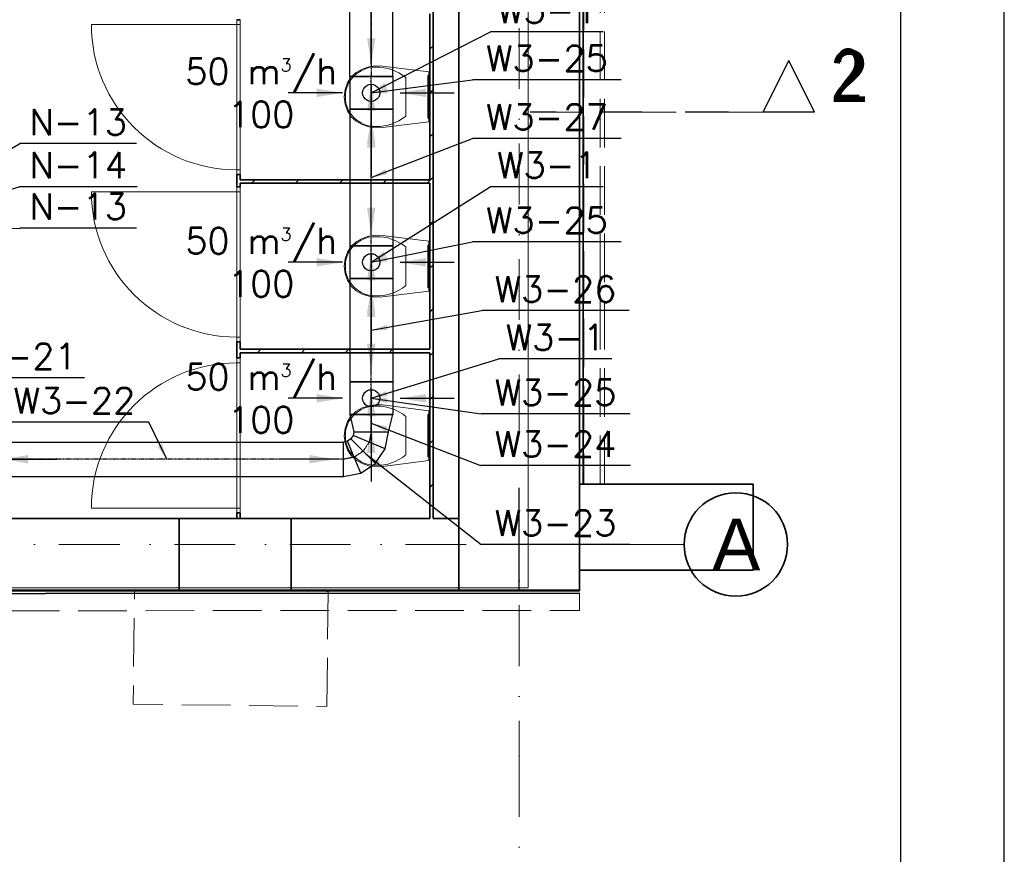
# Model space of a CAD drawing. Header units: millimetres. Extents: x -8078 to 241103, y -4319 to 602442.
# Tile 95 of 148: x 107160 to 112876, y 245282 to 250130. Entities that reach past the tile are written whole.
import ezdxf

# ---------------------------------------------------------------- set-up
doc = ezdxf.new("R2010")
doc.units = ezdxf.units.MM
doc.header["$MEASUREMENT"] = 0
for name, pattern in [('DASHDOT', [1, 0.5, -0.25, 0, -0.25]), ('Dashed2cust', [50, 25, -25]), ('Krawędzie ukryte', [3.912222, 2.822222, -1.09]), ('Kropki i Kreski', [6.702778, 3.527778, -1.763889, 0, -1.411111]), ('Przerywana', [5.644444, 2.822222, -2.822222])]:
    doc.linetypes.add(name, pattern=pattern)
for name, color, linetype in [('#nawietrzaki', 5, 'Continuous'), ('#podkład', 252, 'Continuous'), ('- A - ocieplenie', 7, 'Continuous'), ('_TABELA', 7, 'Continuous'), ('Drzwi Archicad', 7, 'Continuous'), ('FLUID-N-150-NUM', 7, 'Continuous'), ('FLUID-W3', 7, 'Continuous'), ('FLUID-W3-150-ARRDU', 7, 'Continuous'), ('FLUID-W3-150-ARRGR', 7, 'Continuous'), ('FLUID-W3-150-NUM', 7, 'Continuous'), ('FLUID-W3-SYM', 7, 'Continuous'), ('Konstrukcja - Siatka mod', 7, 'Continuous'), ('Konstrukcja - Stropy', 7, 'Continuous'), ('Konstrukcja - Ściany działowe', 7, 'Continuous'), ('Konstrukcja - Ściany zewnętrzne', 7, 'Continuous'), ('Wnętrze - Wyposażenie', 7, 'Continuous'), ('z JAN', 7, 'Continuous'), ('Znaczniki - Przekroje', 7, 'Continuous')]:
    doc.layers.add(name, color=color, linetype=linetype)
doc.styles.add('FDBES', font='simplex.shx')
doc.styles.add('STYL_AUTOMATYCZNY_1', font='arial.ttf')
doc.styles.add('STYL_AUTOMATYCZNY_6', font='txt')
doc.dimstyles.new('FDBES', dxfattribs={"dimscale": 50, "dimtxt": 4, "dimasz": 2.5, "dimexe": 0.8, "dimexo": 2, "dimgap": 1, "dimtad": 1, "dimdsep": 46, "dimtxsty": 'FDBES', "dimcen": 2.5, "dimclrd": 4, "dimclre": 5, "dimadec": 0, "dimazin": 0, "dimtfac": 1, "dimtmove": 0, "dimatfit": 3, "dimfxl": 1, "dimarcsym": 0})
pattern_1 = [(45, (-208051.03, 747718.21), (-127.27922, 127.27922), [])]

# ---------------------------------------------------------------- blocks, each defined once
blk = doc.blocks.new('SDFGHB')
at = {"layer": 'Konstrukcja - Ściany działowe', "linetype": 'Continuous', "lineweight": 13}
h = blk.add_hatch(dxfattribs=at)
h.set_pattern_fill('Bloczki_ceramiczne_0001', color=252, style=0, pattern_type=2)
h.set_pattern_definition(pattern_1)
h.paths.add_polyline_path([(49167.6, 458910.5), (49167.6, 463810.5), (49147.6, 463810.5), (49147.6, 458910.5)])
h = blk.add_hatch(dxfattribs=at)
h.set_pattern_fill('Bloczki_ceramiczne_0001', color=252, style=0, pattern_type=2)
h.set_pattern_definition(pattern_1)
h.paths.add_polyline_path([(48027.6, 460908.6), (48027.6, 460837.1), (48047.6, 460837.1), (48047.6, 460908.6)])
h = blk.add_hatch(dxfattribs=at)
h.set_pattern_fill('Bloczki_ceramiczne_0001', color=252, style=0, pattern_type=2)
h.set_pattern_definition(pattern_1)
h.paths.add_polyline_path([(48047.6, 460858.5), (49147.6, 460858.5), (49147.6, 460878.5), (48047.6, 460878.5)])
h = blk.add_hatch(dxfattribs=at)
h.set_pattern_fill('Bloczki_ceramiczne_0001', color=252, style=0, pattern_type=2)
h.set_pattern_definition(pattern_1)
h.paths.add_polyline_path([(48047.6, 459874.5), (49147.6, 459874.5), (49147.6, 459894.5), (48047.6, 459894.5)])
at = {"layer": '- A - ocieplenie', "color": 252, "linetype": 'Continuous', "lineweight": 35, "ltscale": 100, "flags": 128}
for points in [[(50017.6, 471809.9), (50017.6, 459110.5)], [(50037.6, 459110.5), (50037.6, 471809.9)], [(50017.6, 459110.5), (50037.6, 459110.5)], [(50017.6, 458497.4), (37597.6, 458490.5)], [(37617.6, 458470.5), (50017.6, 458477.4)]]:
    blk.add_lwpolyline(points, dxfattribs=at)
at = {"layer": '- A - ocieplenie', "color": 252, "linetype": 'Krawędzie ukryte', "lineweight": 20, "ltscale": 100, "flags": 128}
for points in [[(50017.6, 471809.9), (50017.6, 459110.5)], [(50041.7, 471809.9), (50041.7, 459110.5)], [(50137.6, 459110.5), (50137.6, 471809.9)], [(50161.7, 459110.5), (50161.7, 471809.9)], [(50017.6, 459110.5), (50137.6, 459110.5)], [(50041.7, 459110.5), (50161.7, 459110.5)], [(50017.6, 458497.4), (37717.6, 458490.5)], [(50017.6, 458477.4), (50017.6, 458377.4)], [(37717.6, 458370.5), (50017.6, 458377.4)]]:
    blk.add_lwpolyline(points, dxfattribs=at)
at = {"color": 252, "linetype": 'Continuous', "lineweight": 35, "ltscale": 100, "flags": 128}
for points in [[(48343.9, 458910.5), (47693.9, 458910.5)], [(47693.9, 458490.5), (48343.9, 458490.5)]]:
    blk.add_lwpolyline(points, dxfattribs=at)
at = {"layer": 'Drzwi Archicad', "color": 252, "linetype": 'Continuous', "lineweight": 13, "ltscale": 100}
for p, q in [((48047.6, 461808.6), (48027.6, 461808.6)), ((48027.6, 461808.6), (48027.6, 461780.6)), ((48047.6, 461768.6), (48047.6, 461808.6)), ((48027.6, 461780.6), (47183.6, 461780.6)), ((48027.6, 461780.6), (48047.6, 461780.6)), ((48027.6, 460936.6), (48027.6, 461780.6)), ((48027.6, 461780.6), (48047.6, 461780.6)), ((48047.6, 461780.6), (48047.6, 461768.6)), ((48047.6, 461780.6), (48047.6, 460936.6)), ((48047.6, 460948.6), (48047.6, 460936.6)), ((48047.6, 460908.6), (48047.6, 460948.6)), ((48047.6, 460936.6), (48027.6, 460936.6)), ((48027.6, 460936.6), (48027.6, 460908.6)), ((48047.6, 460936.6), (48027.6, 460936.6)), ((48027.6, 460908.6), (48047.6, 460908.6)), ((48047.6, 460837.1), (48027.6, 460837.1)), ((48027.6, 460837.1), (48027.6, 460809.1)), ((48047.6, 460797.1), (48047.6, 460837.1)), ((48027.6, 460809.1), (47183.6, 460809.1)), ((48027.6, 460809.1), (48047.6, 460809.1)), ((48027.6, 459965.1), (48027.6, 460809.1)), ((48027.6, 460809.1), (48047.6, 460809.1)), ((48047.6, 460809.1), (48047.6, 460797.1)), ((48047.6, 460809.1), (48047.6, 459965.1)), ((48047.6, 459977.1), (48047.6, 459965.1)), ((48047.6, 459937.1), (48047.6, 459977.1)), ((48047.6, 459965.1), (48027.6, 459965.1)), ((48027.6, 459965.1), (48027.6, 459937.1)), ((48047.6, 459965.1), (48027.6, 459965.1)), ((48027.6, 459937.1), (48047.6, 459937.1)), ((48027.6, 459815.7), (48027.6, 459843.7)), ((48027.6, 459843.7), (48047.6, 459843.7)), ((48047.6, 459815.7), (48027.6, 459815.7)), ((48027.6, 459815.7), (48027.6, 458971.7)), ((48047.6, 459815.7), (48027.6, 459815.7)), ((48047.6, 459843.7), (48047.6, 459803.7)), ((48047.6, 459803.7), (48047.6, 459815.7)), ((48047.6, 458971.7), (48047.6, 459815.7)), ((48027.6, 458971.7), (47183.6, 458971.7)), ((48027.6, 458943.7), (48027.6, 458971.7)), ((48027.6, 458971.7), (48047.6, 458971.7)), ((48027.6, 458971.7), (48047.6, 458971.7)), ((48047.6, 458971.7), (48047.6, 458983.7)), ((48047.6, 458983.7), (48047.6, 458943.7)), ((48047.6, 458943.7), (48027.6, 458943.7))]:
    blk.add_line(p, q, dxfattribs=at)
at = {"layer": 'Drzwi Archicad', "color": 252, "linetype": 'Continuous', "lineweight": 35, "ltscale": 100}
for p, q in [((48027.6, 461808.6), (48047.6, 461808.6)), ((48027.6, 461808.6), (48047.6, 461808.6)), ((48027.6, 460908.6), (48047.6, 460908.6)), ((48027.6, 460908.6), (48047.6, 460908.6)), ((48027.6, 460837.1), (48047.6, 460837.1)), ((48027.6, 460837.1), (48047.6, 460837.1)), ((48027.6, 459937.1), (48047.6, 459937.1)), ((48027.6, 459937.1), (48047.6, 459937.1)), ((48027.6, 459843.7), (48047.6, 459843.7)), ((48027.6, 459843.7), (48047.6, 459843.7)), ((48027.6, 458943.7), (48047.6, 458943.7)), ((48027.6, 458943.7), (48047.6, 458943.7))]:
    blk.add_line(p, q, dxfattribs=at)
at = {"layer": 'Drzwi Archicad', "color": 252, "linetype": 'Continuous', "lineweight": 13, "ltscale": 100}
for centre, start, end in [((48027.6, 461780.6), 180, 270), ((48027.6, 460809.1), 180, 270), ((48027.6, 458971.7), 90, 180)]:
    blk.add_arc(centre, 844, start, end, dxfattribs=at)
at = {"layer": 'Konstrukcja - Siatka mod', "color": 252, "linetype": 'Kropki i Kreski', "lineweight": 13, "ltscale": 100}
for p, q in [((49667.6, 474496.4), (49667.6, 457531.6)), ((20180, 458760.5), (49624.6, 458760.5)), ((49624.6, 458760.5), (50624.6, 458760.5)), ((49667.6, 457531.6), (49667.6, 456531.6))]:
    blk.add_line(p, q, dxfattribs=at)
at = {"layer": 'Konstrukcja - Siatka mod', "color": 252, "linetype": 'Continuous', "lineweight": 35, "ltscale": 100}
blk.add_circle((50924.6, 458760.5), 300, dxfattribs=at)
at = {"layer": 'Konstrukcja - Siatka mod', "color": 252, "linetype": 'Kropki i Kreski', "lineweight": 13, "ltscale": 100}
for p in [(49624.6, 458760.5), (49624.6, 458760.5), (49667.6, 457531.6), (49667.6, 457531.6)]:
    blk.add_point(p, dxfattribs=at)
at = {"layer": 'Konstrukcja - Stropy', "color": 252, "linetype": 'Continuous', "lineweight": 13, "ltscale": 100, "flags": 128}
blk.add_lwpolyline([(22777.6, 458509.7), (34592.6, 458509.7), (34592.6, 463961.5), (37297.6, 463961.5), (37297.6, 458509.7), (49718.3, 458509.7), (49718.3, 471788.6), (40377.6, 471788.6), (40377.6, 466428.5), (30297.6, 466428.5), (30297.6, 467849.4), (22777.6, 467849.4)], close=True, dxfattribs=at)
at = {"layer": 'Konstrukcja - Ściany działowe', "color": 252, "linetype": 'Continuous', "lineweight": 35, "ltscale": 100}
for p, q in [((48027.6, 461808.6), (48047.6, 461808.6)), ((48027.6, 460908.6), (48047.6, 460908.6)), ((48027.6, 460837.1), (48047.6, 460837.1)), ((48027.6, 459937.1), (48047.6, 459937.1)), ((48027.6, 459843.7), (48047.6, 459843.7)), ((48027.6, 458943.7), (48047.6, 458943.7))]:
    blk.add_line(p, q, dxfattribs=at)
at = {"layer": 'Konstrukcja - Ściany działowe', "color": 252, "linetype": 'Continuous', "lineweight": 35, "ltscale": 100, "flags": 128}
for points in [[(49167.6, 458910.5), (49167.6, 463810.5)], [(49147.6, 461842.5), (49147.6, 460878.5)], [(48027.6, 460908.6), (48027.6, 460837.1)], [(48047.6, 460878.5), (48047.6, 460908.6)], [(49147.6, 460878.5), (48047.6, 460878.5)], [(48047.6, 460837.1), (48047.6, 460858.5)], [(48047.6, 460858.5), (49147.6, 460858.5)], [(49147.6, 460858.5), (49147.6, 459894.5)], [(48027.6, 459937.1), (48027.6, 459843.7)], [(48047.6, 459894.5), (48047.6, 459937.1)], [(49147.6, 459894.5), (48047.6, 459894.5)], [(48047.6, 459843.7), (48047.6, 459874.5)], [(48047.6, 459874.5), (49147.6, 459874.5)], [(49147.6, 459874.5), (49147.6, 458910.5)], [(48027.6, 458943.7), (48027.6, 458910.5)], [(48047.6, 458910.5), (48047.6, 458943.7)]]:
    blk.add_lwpolyline(points, dxfattribs=at)
at = {"layer": 'Konstrukcja - Ściany zewnętrzne', "color": 252, "linetype": 'Continuous', "lineweight": 35, "ltscale": 100}
for p, q in [((47693.9, 458910.5), (47693.9, 458860.5)), ((48343.9, 458910.5), (48343.9, 458860.5)), ((49317.6, 458490.5), (49317.6, 458910.5)), ((49317.6, 458490.5), (49317.6, 458910.5)), ((47693.9, 458860.5), (47693.9, 458490.5)), ((48343.9, 458860.5), (48343.9, 458490.5))]:
    blk.add_line(p, q, dxfattribs=at)
at = {"layer": 'Konstrukcja - Ściany zewnętrzne', "color": 252, "linetype": 'Continuous', "lineweight": 35, "ltscale": 100, "flags": 128}
for points in [[(50017.6, 458490.5), (50017.6, 471810.5)], [(49317.6, 466140.5), (49317.6, 458910.5)], [(51024.2, 459110.5), (50017.6, 459110.5)], [(50017.6, 459110.5), (50017.6, 458610.5)], [(51024.2, 458610.5), (51024.2, 459110.5)], [(47693.9, 458910.5), (43897.6, 458910.5)], [(49147.6, 458910.5), (48343.9, 458910.5)], [(49317.6, 458910.5), (49167.6, 458910.5)], [(50017.6, 458610.5), (51024.2, 458610.5)], [(37597.6, 458490.5), (47693.9, 458490.5)], [(48343.9, 458490.5), (49317.6, 458490.5)], [(50017.6, 458490.5), (49317.6, 458490.5)]]:
    blk.add_lwpolyline(points, dxfattribs=at)
at = {"layer": 'Wnętrze - Wyposażenie', "color": 252, "linetype": 'Continuous', "lineweight": 13, "ltscale": 100}
for p, q in [((49009.1, 461472.5), (49009.1, 461360.5)), ((49009.1, 461360.5), (49009.1, 461248.4)), ((49009.1, 460488.5), (49009.1, 460376.4)), ((49009.1, 460376.4), (49009.1, 460264.4)), ((49009.1, 459504.5), (49009.1, 459392.4)), ((49009.1, 459392.4), (49009.1, 459280.4))]:
    blk.add_line(p, q, dxfattribs=at)
at = {"layer": 'Wnętrze - Wyposażenie', "color": 252, "linetype": 'Continuous', "lineweight": 13, "ltscale": 100, "flags": 128}
for points in [[(48794.4, 461186.2), (48756.3, 461198.9), (48720.4, 461218.5), (48691.9, 461244.8), (48670.1, 461278.8), (48656.3, 461318.2), (48651.6, 461360.4), (48656.3, 461402.7), (48670.1, 461442.1), (48691.9, 461476.1), (48720.4, 461502.4), (48756.3, 461522), (48794.4, 461534.7), (48833.7, 461540.4), (48873.3, 461538.8), (49141.6, 461505.5), (49141.6, 461215.5), (48873.3, 461182.1), (48833.7, 461180.5)], [(49141.6, 461483.5), (49141.6, 461237.5), (49136.6, 461237.5), (49136.6, 461483.5)], [(48794.4, 460202.2), (48756.3, 460214.9), (48720.4, 460234.5), (48691.9, 460260.8), (48670.1, 460294.8), (48656.3, 460334.2), (48651.6, 460376.4), (48656.3, 460418.7), (48670.1, 460458.1), (48691.9, 460492), (48720.4, 460518.4), (48756.3, 460537.9), (48794.4, 460550.7), (48833.7, 460556.3), (48873.3, 460554.7), (49141.6, 460521.4), (49141.6, 460231.4), (48873.3, 460198.1), (48833.7, 460196.5)], [(49141.6, 460499.4), (49141.6, 460253.4), (49136.6, 460253.4), (49136.6, 460499.4)], [(48794.4, 459218.2), (48756.3, 459230.9), (48720.4, 459250.5), (48691.9, 459276.8), (48670.1, 459310.8), (48656.3, 459350.2), (48651.6, 459392.4), (48656.3, 459434.7), (48670.1, 459474.1), (48691.9, 459508), (48720.4, 459534.4), (48756.3, 459553.9), (48794.4, 459566.7), (48833.7, 459572.3), (48873.3, 459570.7), (49141.6, 459537.4), (49141.6, 459247.4), (48873.3, 459214.1), (48833.7, 459212.5)], [(49141.6, 459515.4), (49141.6, 459269.4), (49136.6, 459269.4), (49136.6, 459515.4)]]:
    blk.add_lwpolyline(points, close=True, dxfattribs=at)
at = {"layer": 'Wnętrze - Wyposażenie', "color": 252, "linetype": 'Continuous', "lineweight": 13, "ltscale": 100}
for centre, major_axis, start_param, end_param in [((48825.9, 461268.4), (0, 264.2), 6.227458, 7.128046), ((48844.6, 461095), (0, 437.4), 5.753783, 6.306803), ((48764.3, 461359.6), (0, 142.5), 0.938292, 1.564935), ((48764.3, 461361.3), (0, 142.5), 1.576657, 2.203301), ((48825.9, 461452.5), (0, 264.2), 2.296735, 3.197324), ((48844.5, 461625.9), (0, 437.4), 3.117977, 3.670997), ((48825.9, 460284.4), (0, 264.2), 6.227458, 7.128046), ((48844.5, 460111), (0, 437.4), 5.753783, 6.306803), ((48764.3, 460375.6), (0, 142.5), 0.938292, 1.564935), ((48764.3, 460377.3), (0, 142.5), 1.576657, 2.203301), ((48825.9, 460468.5), (0, 264.2), 2.296735, 3.197324), ((48844.5, 460641.9), (0, 437.4), 3.117977, 3.670997), ((48825.9, 459300.4), (0, 264.2), 6.227458, 7.128046), ((48844.5, 459127), (0, 437.4), 5.753783, 6.306803), ((48764.3, 459391.6), (0, 142.5), 0.938292, 1.564935), ((48764.3, 459393.3), (0, 142.5), 1.576657, 2.203301), ((48825.9, 459484.5), (0, 264.2), 2.296735, 3.197324), ((48844.5, 459657.9), (0, 437.4), 3.117977, 3.670997)]:
    blk.add_ellipse(centre, major_axis=major_axis, ratio=0.744822, start_param=start_param, end_param=end_param, dxfattribs=at)
at = {"layer": 'z JAN', "color": 252, "linetype": 'Krawędzie ukryte', "lineweight": 13, "ltscale": 100, "flags": 128}
blk.add_lwpolyline([(48550.4, 457820.2), (48557.7, 458486.6), (47433.9, 458498.9), (47426.6, 457832.5)], close=True, dxfattribs=at)
at = {"layer": 'Znaczniki - Przekroje', "color": 252, "linetype": 'Przerywana', "lineweight": 13, "ltscale": 100}
blk.add_line((49731.3, 461271), (51081.3, 461271), dxfattribs=at)
at = {"layer": 'Znaczniki - Przekroje', "color": 252, "linetype": 'Continuous', "lineweight": 13, "ltscale": 100, "flags": 128}
blk.add_lwpolyline([(51381.3, 461271), (51081.3, 461271), (51231.3, 461571)], close=True, dxfattribs=at)
at = {"layer": 'Konstrukcja - Siatka mod', "color": 252, "linetype": 'Continuous', "lineweight": 13, "insert": (50787.4, 458910.5), "char_height": 300, "attachment_point": 1, "style": 'STYL_AUTOMATYCZNY_1'}
blk.add_mtext('\\A1;{\\pql;\\pt0;\\fArial|b0|i0|c238|p0;\\W1.000000;A}', dxfattribs=at)
at = {"layer": 'Znaczniki - Przekroje', "color": 252, "linetype": 'Continuous', "lineweight": 13, "insert": (51471.3, 461331), "char_height": 300, "attachment_point": 7, "style": 'STYL_AUTOMATYCZNY_6'}
blk.add_mtext('\\A1;{\\pql;\\pt0;\\fGeneva CE|b0|i0|c0|p0;\\W1.000000;2}', dxfattribs=at)
blk = doc.blocks.new('*U85978')
at = {"color": 14, "linetype": 'Continuous', "lineweight": -2}
for p, q in [((-1026.5, 99.9), (-1026.5, 100)), ((-1026.5, 0), (-1026.5, 99.9)), ((1026.5, 100), (1026.5, 99.9)), ((1026.5, 99.9), (1026.5, 0)), ((-1026.5, -99.9), (-1026.5, 0)), ((1026.5, 0), (1026.5, -99.9)), ((-1026.5, -100), (-1026.5, -99.9)), ((1026.5, -99.9), (1026.5, -100))]:
    blk.add_line(p, q, dxfattribs=at)
at = {"color": 0, "linetype": 'ByBlock', "lineweight": -2}
for p, q in [((1026.5, 100), (-1026.5, 100)), ((1026.5, -100), (-1026.5, -100))]:
    blk.add_line(p, q, dxfattribs=at)
at = {"layer": 'FLUID-W3-SYM', "color": 2, "linetype": 'DASHDOT', "lineweight": -3}
for p in [(-1026.5, 0), (1026.4, 0)]:
    blk.add_line(p, (1026.5, 0), dxfattribs=at)
blk = doc.blocks.new('*U85657')
at = {"color": 14, "linetype": 'Continuous', "lineweight": -2}
for p, q in [((-49.5, 0, -98.1), (-49.5, 0, 98.1)), ((-49.5, 0, 98.1), (-49.5, 0, 100)), ((49.5, 0, 122.6), (49.5, 0, -122.6)), ((49.5, 0, 125), (49.5, 0, 122.6)), ((-49.5, 0, -100), (-49.5, 0, -98.1)), ((49.5, 0, -122.6), (49.5, 0, -125))]:
    blk.add_line(p, q, dxfattribs=at)
at = {"color": 0, "linetype": 'ByBlock', "lineweight": -2}
for p, q in [((-49.5, 0, 100), (49.5, 0, 125)), ((49.5, 0, -125), (-49.5, 0, -100))]:
    blk.add_line(p, q, dxfattribs=at)
at = {"layer": 'FLUID-W3-SYM', "color": 2, "linetype": 'DASHDOT', "lineweight": -3}
blk.add_line((-49.5, 0), (49.5, 0), dxfattribs=at)
blk = doc.blocks.new('*U85658')
at = {"color": 14, "linetype": 'Continuous', "lineweight": -2}
for p, q in [((-95, 0, 125), (-95, 0)), ((-95, 0), (-95, 0, -125)), ((95, 0), (95, 0, 125)), ((95, 0, -125), (95, 0))]:
    blk.add_line(p, q, dxfattribs=at)
at = {"color": 0, "linetype": 'ByBlock', "lineweight": -2}
for p, q in [((95, 0, 125), (-95, 0, 125)), ((95, 0, -125), (-95, 0, -125))]:
    blk.add_line(p, q, dxfattribs=at)
at = {"color": 14, "linetype": 'Continuous', "lineweight": -3, "extrusion": (-1.4568e-13, 1, -4.39809e-13)}
for major_axis in [(-50, 0), (50, 0)]:
    blk.add_ellipse((0, 0), major_axis=major_axis, ratio=1, start_param=0, end_param=3.141593, dxfattribs=at)
at = {"layer": 'FLUID-W3-SYM', "color": 2, "linetype": 'DASHDOT', "lineweight": -3}
blk.add_line((-95, 0), (95, 0), dxfattribs=at)
blk = doc.blocks.new('*U85659')
at = {"color": 0, "linetype": 'ByBlock', "lineweight": -2}
for p, q in [((130, 130), (30.5, 110.2)), ((30.5, 110.2), (-53.8, 53.8)), ((-53.8, 53.8), (-110.2, -30.5)), ((-110.2, -30.5), (-130, -130)), ((70, -130), (74.6, -107)), ((74.6, -107), (87.6, -87.6)), ((87.6, -87.6), (107, -74.6)), ((107, -74.6), (130, -70))]:
    blk.add_line(p, q, dxfattribs=at)
at = {"color": 14, "linetype": 'Continuous', "lineweight": -2}
for p, q in [((130, 130), (130, 128.1)), ((130, 128.1), (130, 30)), ((130, 30), (130, -68.1)), ((130, -68.1), (130, -70)), ((-128.1, -130), (-130, -130)), ((-30, -130), (-128.1, -130)), ((68.1, -130), (-30, -130)), ((70, -130), (68.1, -130))]:
    blk.add_line(p, q, dxfattribs=at)
at = {"color": 3, "linetype": 'Continuous', "lineweight": -3}
for p, q in [((30.5, 110.2), (68.8, 17.8)), ((-53.8, 53.8), (-52.5, 52.5)), ((-52.5, 52.5), (16.9, -16.9)), ((68.8, 17.8), (107, -74.6)), ((-110.2, -30.5), (-17.8, -68.8)), ((16.9, -16.9), (87.6, -87.6)), ((-17.8, -68.8), (74.6, -107))]:
    blk.add_line(p, q, dxfattribs=at)
at = {"layer": 'FLUID-W3-SYM', "color": 2, "linetype": 'DASHDOT', "lineweight": -3}
for p, q in [((16.9, -16.9), (68.8, 17.8)), ((68.8, 17.8), (130, 30)), ((-17.8, -68.8), (16.9, -16.9)), ((-30, -130), (-17.8, -68.8))]:
    blk.add_line(p, q, dxfattribs=at)
blk = doc.blocks.new('*U85660')
at = {"color": 14, "linetype": 'Continuous', "lineweight": -2}
for p, q in [((-300, 125), (-300, 122.6)), ((-300, 122.6), (-300, 0)), ((300, 122.6), (300, 125)), ((300, 0), (300, 122.6)), ((-300, 0), (-300, -122.6)), ((300, -122.6), (300, 0)), ((-300, -122.6), (-300, -125)), ((300, -125), (300, -122.6))]:
    blk.add_line(p, q, dxfattribs=at)
at = {"color": 0, "linetype": 'ByBlock', "lineweight": -2}
for p, q in [((300, 125), (-300, 125)), ((300, -125), (-300, -125))]:
    blk.add_line(p, q, dxfattribs=at)
at = {"layer": 'FLUID-W3-SYM', "color": 2, "linetype": 'DASHDOT', "lineweight": -3}
blk.add_line((-300, 0), (300, 0), dxfattribs=at)
blk = doc.blocks.new('*U85661')
at = {"color": 0, "linetype": 'ByBlock', "lineweight": -2, "extrusion": (1.49976e-32, -1.22465e-16, -1)}
blk.add_circle((0, 0), 0.05, dxfattribs=at)
blk = doc.blocks.new('*U85662')
at = {"color": 0, "linetype": 'ByBlock', "lineweight": -2}
for p, q in [((95, 0, 125), (-95, 0, 125)), ((95, 0, -125), (-95, 0, -125))]:
    blk.add_line(p, q, dxfattribs=at)
at = {"color": 14, "linetype": 'Continuous', "lineweight": -2}
for p, q in [((95, 0), (95, 0, 125)), ((95, 0, -125), (95, 0)), ((-95, 0, 125), (-95, 0)), ((-95, 0), (-95, 0, -125))]:
    blk.add_line(p, q, dxfattribs=at)
at = {"color": 14, "linetype": 'Continuous', "lineweight": -3, "extrusion": (-1.4568e-13, 1, -4.39809e-13)}
for major_axis in [(-50, 0), (50, 0)]:
    blk.add_ellipse((0, 0), major_axis=major_axis, ratio=1, start_param=0, end_param=3.141593, dxfattribs=at)
at = {"layer": 'FLUID-W3-SYM', "color": 2, "linetype": 'DASHDOT', "lineweight": -3}
blk.add_line((-95, 0), (95, 0), dxfattribs=at)
blk = doc.blocks.new('*U85663')
at = {"color": 0, "linetype": 'ByBlock', "lineweight": -2, "extrusion": (1.49976e-32, -1.22465e-16, -1)}
blk.add_circle((0, 0), 0.05, dxfattribs=at)
blk = doc.blocks.new('*U85888')
at = {"color": 14, "linetype": 'Continuous', "lineweight": -2}
for p, q in [((-95, 0), (-95, 0, -125)), ((95, 0), (95, 0, 125)), ((95, 0, -125), (95, 0)), ((-95, 0, 125), (-95, 0))]:
    blk.add_line(p, q, dxfattribs=at)
at = {"color": 0, "linetype": 'ByBlock', "lineweight": -2}
for p, q in [((95, 0, 125), (-95, 0, 125)), ((95, 0, -125), (-95, 0, -125))]:
    blk.add_line(p, q, dxfattribs=at)
at = {"color": 14, "linetype": 'Continuous', "lineweight": -3, "extrusion": (-1.4568e-13, 1, -4.39809e-13)}
for major_axis in [(-50, 0), (50, 0)]:
    blk.add_ellipse((0, 0), major_axis=major_axis, ratio=1, start_param=0, end_param=3.141593, dxfattribs=at)
at = {"layer": 'FLUID-W3-SYM', "color": 2, "linetype": 'DASHDOT', "lineweight": -3}
for p in [(-95, 0), (95, 0)]:
    blk.add_line(p, (95, 0), dxfattribs=at)
blk = doc.blocks.new('*U85665')
at = {"color": 0, "linetype": 'ByBlock', "lineweight": -2, "extrusion": (1.49976e-32, -1.22465e-16, -1)}
blk.add_circle((0, 0), 0.05, dxfattribs=at)
blk = doc.blocks.new('*U85670')
at = {"color": 14, "linetype": 'Continuous', "lineweight": -2}
for p, q in [((-397, 125), (-397, 122.6)), ((-397, 122.6), (-397, 0)), ((397, 122.6), (397, 125)), ((397, 0), (397, 122.6)), ((-397, 0), (-397, -122.6)), ((397, -122.6), (397, 0)), ((-397, -122.6), (-397, -125)), ((397, -125), (397, -122.6))]:
    blk.add_line(p, q, dxfattribs=at)
at = {"color": 0, "linetype": 'ByBlock', "lineweight": -2}
for p, q in [((397, 125), (-397, 125)), ((397, -125), (-397, -125))]:
    blk.add_line(p, q, dxfattribs=at)
at = {"layer": 'FLUID-W3-SYM', "color": 2, "linetype": 'DASHDOT', "lineweight": -3}
blk.add_line((-397, 0), (397, 0), dxfattribs=at)
blk = doc.blocks.new('*U85889')
at = {"color": 14, "linetype": 'Continuous', "lineweight": -2}
for p, q in [((-382.5, 125), (-382.5, 124.8)), ((-382.5, 124.8), (-382.5, 0)), ((382.5, 124.8), (382.5, 125)), ((382.5, 0), (382.5, 124.8)), ((-382.5, 0), (-382.5, -124.8)), ((382.5, -124.8), (382.5, 0)), ((-382.5, -124.8), (-382.5, -125)), ((382.5, -125), (382.5, -124.8))]:
    blk.add_line(p, q, dxfattribs=at)
at = {"color": 0, "linetype": 'ByBlock', "lineweight": -2}
for p, q in [((382.5, 125), (-382.5, 125)), ((382.5, -125), (-382.5, -125))]:
    blk.add_line(p, q, dxfattribs=at)
at = {"layer": 'FLUID-W3-SYM', "color": 2, "linetype": 'DASHDOT', "lineweight": -3}
for p in [(-382.5, 0), (382.5, 0)]:
    blk.add_line(p, (382.5, 0), dxfattribs=at)
blk = doc.blocks.new('*U56455')
at = {"color": 7, "lineweight": -2}
blk.add_line((1314.2, 368.2), (637.1, 368.2), dxfattribs=at)
at = {"color": 0, "lineweight": -2, "insert": (975.6, 368.2), "char_height": 150, "attachment_point": 5, "style": 'FDBES'}
blk.add_mtext('N-13\\P ', dxfattribs=at)
at = {"color": 7, "lineweight": -2}
blk.add_leader([(0, 0), (637.1, 368.2)], dimstyle='FDBES', override={"dimscale": 37.5, "dimclrd": 7, "dimclre": 7}, dxfattribs=at)
blk = doc.blocks.new('*U56456')
at = {"color": 7, "lineweight": -2}
blk.add_line((1317.8, 193.2), (633.5, 193.2), dxfattribs=at)
at = {"color": 0, "lineweight": -2, "insert": (975.6, 193.2), "char_height": 150, "attachment_point": 5, "style": 'FDBES'}
blk.add_mtext('N-14\\P ', dxfattribs=at)
at = {"color": 7, "lineweight": -2}
blk.add_leader([(0, 0), (633.5, 193.2)], dimstyle='FDBES', override={"dimscale": 37.5, "dimclrd": 7, "dimclre": 7}, dxfattribs=at)
blk = doc.blocks.new('*U56458')
at = {"color": 7, "lineweight": -2}
blk.add_line((1314.2, 28.2), (637.1, 28.2), dxfattribs=at)
at = {"color": 0, "lineweight": -2, "insert": (975.6, 28.2), "char_height": 150, "attachment_point": 5, "style": 'FDBES'}
blk.add_mtext('N-13\\P ', dxfattribs=at)
at = {"color": 7, "lineweight": -2}
blk.add_leader([(0, 0), (637.1, 28.2)], dimstyle='FDBES', override={"dimscale": 37.5, "dimclrd": 7, "dimclre": 7}, dxfattribs=at)
blk = doc.blocks.new('*U56662')
at = {"color": 5, "lineweight": -2}
blk.add_leader([(0, 0), (0, 315)], dimstyle='FDBES', override={"dimscale": 60, "dimclrd": 5}, dxfattribs=at)
blk = doc.blocks.new('*U56743')
at = {"color": 5, "lineweight": -2}
blk.add_leader([(0, 0), (0, 315)], dimstyle='FDBES', override={"dimscale": 60, "dimclrd": 5}, dxfattribs=at)
blk = doc.blocks.new('*U56736')
at = {"color": 5, "lineweight": -2}
blk.add_leader([(0, 0), (0, 315)], dimstyle='FDBES', override={"dimscale": 60, "dimclrd": 5}, dxfattribs=at)
blk = doc.blocks.new('*U56674')
at = {"color": 5, "lineweight": -2}
blk.add_leader([(0, 0), (-315, 0)], dimstyle='FDBES', override={"dimscale": 60, "dimclrd": 5}, dxfattribs=at)
blk = doc.blocks.new('*U56640')
at = {"color": 5, "lineweight": -2}
blk.add_leader([(0, 0), (315, 0)], dimstyle='FDBES', override={"dimscale": 60, "dimclrd": 5}, dxfattribs=at)
blk = doc.blocks.new('*U56641')
at = {"color": 5, "lineweight": -2}
blk.add_leader([(0, 0), (-315, 0)], dimstyle='FDBES', override={"dimscale": 60, "dimclrd": 5}, dxfattribs=at)
blk = doc.blocks.new('*U56642')
at = {"color": 5, "lineweight": -2}
blk.add_leader([(0, 0), (0, 315)], dimstyle='FDBES', override={"dimscale": 60, "dimclrd": 5}, dxfattribs=at)
blk = doc.blocks.new('*U56643')
at = {"color": 5, "lineweight": -2}
blk.add_leader([(0, 0), (0, -315)], dimstyle='FDBES', override={"dimscale": 60, "dimclrd": 5}, dxfattribs=at)
blk = doc.blocks.new('*U56748')
at = {"color": 5, "lineweight": -2}
blk.add_leader([(0, 0), (-315, 0)], dimstyle='FDBES', override={"dimscale": 60, "dimclrd": 5}, dxfattribs=at)
blk = doc.blocks.new('*U56744')
at = {"color": 5, "lineweight": -2}
blk.add_leader([(0, 0), (315, 0)], dimstyle='FDBES', override={"dimscale": 60, "dimclrd": 5}, dxfattribs=at)
blk = doc.blocks.new('*U56745')
at = {"color": 5, "lineweight": -2}
blk.add_leader([(0, 0), (-315, 0)], dimstyle='FDBES', override={"dimscale": 60, "dimclrd": 5}, dxfattribs=at)
blk = doc.blocks.new('*U56746')
at = {"color": 5, "lineweight": -2}
blk.add_leader([(0, 0), (0, 315)], dimstyle='FDBES', override={"dimscale": 60, "dimclrd": 5}, dxfattribs=at)
blk = doc.blocks.new('*U56747')
at = {"color": 5, "lineweight": -2}
blk.add_leader([(0, 0), (0, -315)], dimstyle='FDBES', override={"dimscale": 60, "dimclrd": 5}, dxfattribs=at)
blk = doc.blocks.new('*U56663')
at = {"color": 5, "lineweight": -2}
blk.add_leader([(0, 0), (315, 0)], dimstyle='FDBES', override={"dimscale": 60, "dimclrd": 5}, dxfattribs=at)
blk = doc.blocks.new('*U56664')
at = {"color": 5, "lineweight": -2}
blk.add_leader([(0, 0), (-315, 0)], dimstyle='FDBES', override={"dimscale": 60, "dimclrd": 5}, dxfattribs=at)
blk = doc.blocks.new('*U56665')
at = {"color": 5, "lineweight": -2}
blk.add_leader([(0, 0), (0, 315)], dimstyle='FDBES', override={"dimscale": 60, "dimclrd": 5}, dxfattribs=at)
blk = doc.blocks.new('*U56666')
at = {"color": 5, "lineweight": -2}
blk.add_leader([(0, 0), (0, -315)], dimstyle='FDBES', override={"dimscale": 60, "dimclrd": 5}, dxfattribs=at)
blk = doc.blocks.new('*U56742')
at = {"color": 5, "lineweight": -2}
blk.add_leader([(0, 0), (-315, 0)], dimstyle='FDBES', override={"dimscale": 60, "dimclrd": 5}, dxfattribs=at)
blk = doc.blocks.new('*U57586')
at = {"color": 5, "lineweight": -2}
blk.add_leader([(0, 0), (0, -315)], dimstyle='FDBES', override={"dimscale": 60, "dimclrd": 5}, dxfattribs=at)
blk = doc.blocks.new('*U86343')
at = {"color": 7, "lineweight": -2}
blk.add_line((994, 473.1), (195.4, 473.1), dxfattribs=at)
at = {"color": 0, "lineweight": -2, "insert": (594.7, 473.1), "char_height": 150, "attachment_point": 5, "style": 'FDBES'}
blk.add_mtext('W3-21\\P ', dxfattribs=at)
at = {"color": 7, "lineweight": -2}
blk.add_leader([(0, 0), (195.4, 473.1)], dimstyle='FDBES', override={"dimscale": 37.5, "dimclrd": 7, "dimclre": 7}, dxfattribs=at)
blk = doc.blocks.new('*U86346')
at = {"color": 7, "lineweight": -2}
blk.add_line((-105, 215.6), (-967.9, 215.6), dxfattribs=at)
at = {"color": 0, "lineweight": -2, "insert": (-536.5, 215.6), "char_height": 150, "attachment_point": 5, "style": 'FDBES'}
blk.add_mtext('W3-22\\P ', dxfattribs=at)
at = {"color": 7, "lineweight": -2}
blk.add_leader([(0, 0), (-105, 215.6)], dimstyle='FDBES', override={"dimscale": 37.5, "dimclrd": 7, "dimclre": 7}, dxfattribs=at)
blk = doc.blocks.new('*U86347')
at = {"color": 7, "lineweight": -2}
blk.add_line((1530.7, -525.1), (667.9, -525.1), dxfattribs=at)
at = {"color": 0, "lineweight": -2, "insert": (1099.3, -525.1), "char_height": 150, "attachment_point": 5, "style": 'FDBES'}
blk.add_mtext('W3-23\\P ', dxfattribs=at)
at = {"color": 7, "lineweight": -2}
blk.add_leader([(0, 0), (667.9, -525.1)], dimstyle='FDBES', override={"dimscale": 37.5, "dimclrd": 7, "dimclre": 7}, dxfattribs=at)
blk = doc.blocks.new('*U86348')
at = {"color": 7, "lineweight": -2}
blk.add_line((1504.3, -246.4), (634.3, -246.4), dxfattribs=at)
at = {"color": 0, "lineweight": -2, "insert": (1069.3, -246.4), "char_height": 150, "attachment_point": 5, "style": 'FDBES'}
blk.add_mtext('W3-24\\P ', dxfattribs=at)
at = {"color": 7, "lineweight": -2}
blk.add_leader([(0, 0), (634.3, -246.4)], dimstyle='FDBES', override={"dimscale": 37.5, "dimclrd": 7, "dimclre": 7}, dxfattribs=at)
blk = doc.blocks.new('*U86349')
at = {"color": 7, "lineweight": -2}
blk.add_line((1500.7, -90.9), (637.9, -90.9), dxfattribs=at)
at = {"color": 0, "lineweight": -2, "insert": (1069.3, -90.9), "char_height": 150, "attachment_point": 5, "style": 'FDBES'}
blk.add_mtext('W3-25\\P ', dxfattribs=at)
at = {"color": 7, "lineweight": -2}
blk.add_leader([(0, 0), (637.9, -90.9)], dimstyle='FDBES', override={"dimscale": 37.5, "dimclrd": 7, "dimclre": 7}, dxfattribs=at)
blk = doc.blocks.new('*U86350')
at = {"color": 7, "lineweight": -2}
blk.add_line((1397.2, 229.1), (741.4, 229.1), dxfattribs=at)
at = {"color": 0, "lineweight": -2, "insert": (1069.3, 229.1), "char_height": 150, "attachment_point": 5, "style": 'FDBES'}
blk.add_mtext('W3-1\\P ', dxfattribs=at)
at = {"color": 7, "lineweight": -2}
blk.add_leader([(0, 0), (741.4, 229.1)], dimstyle='FDBES', override={"dimscale": 37.5, "dimclrd": 7, "dimclre": 7}, dxfattribs=at)
blk = doc.blocks.new('*U86351')
at = {"color": 7, "lineweight": -2}
blk.add_line((1497.2, 114.1), (641.4, 114.1), dxfattribs=at)
at = {"color": 0, "lineweight": -2, "insert": (1069.3, 114.1), "char_height": 150, "attachment_point": 5, "style": 'FDBES'}
blk.add_mtext('W3-26\\P ', dxfattribs=at)
at = {"color": 7, "lineweight": -2}
blk.add_leader([(0, 0), (641.4, 114.1)], dimstyle='FDBES', override={"dimscale": 37.5, "dimclrd": 7, "dimclre": 7}, dxfattribs=at)
blk = doc.blocks.new('*U86352')
at = {"color": 7, "lineweight": -2}
blk.add_line((1450.7, 119.1), (587.9, 119.1), dxfattribs=at)
at = {"color": 0, "lineweight": -2, "insert": (1019.3, 119.1), "char_height": 150, "attachment_point": 5, "style": 'FDBES'}
blk.add_mtext('W3-25\\P ', dxfattribs=at)
at = {"color": 7, "lineweight": -2}
blk.add_leader([(0, 0), (587.9, 119.1)], dimstyle='FDBES', override={"dimscale": 37.5, "dimclrd": 7, "dimclre": 7}, dxfattribs=at)
blk = doc.blocks.new('*U86353')
at = {"color": 7, "lineweight": -2}
blk.add_line((1347.2, 439.1), (691.4, 439.1), dxfattribs=at)
at = {"color": 0, "lineweight": -2, "insert": (1019.3, 439.1), "char_height": 150, "attachment_point": 5, "style": 'FDBES'}
blk.add_mtext('W3-1\\P ', dxfattribs=at)
at = {"color": 7, "lineweight": -2}
blk.add_leader([(0, 0), (691.4, 439.1)], dimstyle='FDBES', override={"dimscale": 37.5, "dimclrd": 7, "dimclre": 7}, dxfattribs=at)
blk = doc.blocks.new('*U86354')
at = {"color": 7, "lineweight": -2}
blk.add_line((1450.7, 227.1), (587.9, 227.1), dxfattribs=at)
at = {"color": 0, "lineweight": -2, "insert": (1019.3, 227.1), "char_height": 150, "attachment_point": 5, "style": 'FDBES'}
blk.add_mtext('W3-27\\P ', dxfattribs=at)
at = {"color": 7, "lineweight": -2}
blk.add_leader([(0, 0), (587.9, 227.1)], dimstyle='FDBES', override={"dimscale": 37.5, "dimclrd": 7, "dimclre": 7}, dxfattribs=at)
blk = doc.blocks.new('*U86355')
at = {"color": 7, "lineweight": -2}
blk.add_line((1450.7, 75.1), (587.9, 75.1), dxfattribs=at)
at = {"color": 0, "lineweight": -2, "insert": (1019.3, 75.1), "char_height": 150, "attachment_point": 5, "style": 'FDBES'}
blk.add_mtext('W3-25\\P ', dxfattribs=at)
at = {"color": 7, "lineweight": -2}
blk.add_leader([(0, 0), (587.9, 75.1)], dimstyle='FDBES', override={"dimscale": 37.5, "dimclrd": 7, "dimclre": 7}, dxfattribs=at)
blk = doc.blocks.new('*U86356')
at = {"color": 7, "lineweight": -2}
blk.add_line((1347.2, 355.1), (691.5, 355.1), dxfattribs=at)
at = {"color": 0, "lineweight": -2, "insert": (1019.3, 355.1), "char_height": 150, "attachment_point": 5, "style": 'FDBES'}
blk.add_mtext('W3-1\\P ', dxfattribs=at)
at = {"color": 7, "lineweight": -2}
blk.add_leader([(0, 0), (691.5, 355.1)], dimstyle='FDBES', override={"dimscale": 37.5, "dimclrd": 7, "dimclre": 7}, dxfattribs=at)

msp = doc.modelspace()

# ---------------------------------------------------------------- linework, layer by layer
at = {"color": 7, "lineweight": -2}
for points in [[(111774, 249592.3), (111624, 249892.3), (111474, 249592.3)], [(111774, 249592.3), (111474, 249592.3)]]:
    msp.add_lwpolyline(points, dxfattribs=at)
at = {"color": 7, "linetype": 'Dashed2cust', "lineweight": -2, "ltscale": 10}
msp.add_lwpolyline([(111774, 249592.3), (110124, 249592.3)], dxfattribs=at)
at = {"lineweight": -2}
msp.add_lwpolyline([(110060.3, 246811.8), (110060.3, 247411.8)], dxfattribs=at)
at = {"layer": '_TABELA', "color": 7}
msp.add_lwpolyline([(70875.7, 264981.1), (112875.7, 264981.1), (70875.7, 264981.1), (70875.7, 235281.1), (112875.7, 235281.1), (112875.7, 264981.1)], dxfattribs=at)
msp.add_lwpolyline([(112275.7, 264371.1), (73375.7, 264371.1), (73375.7, 235891.1), (112275.7, 235891.1)], close=True, dxfattribs=at)

# ---------------------------------------------------------------- block references
at = {"layer": '#podkład'}
msp.add_blockref('SDFGHB', (60392.7, -211678.7), dxfattribs=at)
at = {"layer": 'FLUID-N-150-NUM', "linetype": 'ByBlock', "lineweight": -2}
for name, p in [('*U56455', (106524.4, 249041.8, -440)), ('*U56456', (106524.4, 248966.8, -440)), ('*U56458', (106524.4, 248891.8, -440))]:
    msp.add_blockref(name, p, dxfattribs=at)
at = {"layer": 'FLUID-W3', "color": 144, "linetype": 'Continuous'}
for name, p, rotation in [('*U85889', (109200.7, 250182.4, -444.8), 269.9987081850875), ('*U85670', (109200.7, 249212.9, -444.8), 90.00151284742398), ('*U85660', (109200.7, 248325.9, -444.8), 90), ('*U85659', (109170.7, 247606.9, -444.8), 180)]:
    msp.add_blockref(name, p, dxfattribs=dict(at, rotation=rotation))
at = {"layer": 'FLUID-W3', "color": 144, "linetype": 'Continuous', "extrusion": (-1, 1.60812e-16, -6.12323e-17), "rotation": 180}
for name, p in [('*U85888', (-249704.9, -444.8, -109200.7)), ('*U85662', (-248720.9, -444.8, -109200.7)), ('*U85658', (-247930.9, -444.8, -109200.7))]:
    msp.add_blockref(name, p, dxfattribs=at)
at = {"layer": 'FLUID-W3', "color": 144, "linetype": 'Continuous', "extrusion": (0, 1.22465e-16, -1), "rotation": 180}
for name, p in [('*U85665', (-109200.7, 249704.9, 614.8)), ('*U85663', (-109200.7, 248720.9, 614.8)), ('*U85661', (-109200.7, 247930.9, 614.8))]:
    msp.add_blockref(name, p, dxfattribs=at)
at = {"layer": 'FLUID-W3', "color": 144, "linetype": 'Continuous', "extrusion": (1, -6.12323e-17, -1.83697e-16), "rotation": 360}
msp.add_blockref('*U85657', (247786.4, -444.8, 109200.7), dxfattribs=at)
at = {"layer": 'FLUID-W3', "color": 144, "linetype": 'Continuous', "extrusion": (-1.22465e-16, -2.46519e-32, -1), "rotation": 360}
msp.add_blockref('*U85978', (-108014.1, 247576.9, 444.8), dxfattribs=at)
at = {"layer": 'FLUID-W3-150-ARRDU'}
for name, p, rotation in [('*U56736', (109200.7, 249749.9, -444.8), 180), ('*U56748', (109200.7, 249559.9, -444.8), 90.00151284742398), ('*U56743', (109200.7, 248765.9, -444.8), 180), ('*U56674', (109200.7, 248575.9, -444.8), 90), ('*U56662', (109200.7, 247975.9, -444.8), 180), ('*U56742', (108990.6, 247576.9, -444.8), 360)]:
    msp.add_blockref(name, p, dxfattribs=dict(at, rotation=rotation))
at = {"layer": 'FLUID-W3-150-ARRGR', "rotation": 180}
for name, p in [('*U56643', (109200.7, 249872.4, -634.8)), ('*U56640', (109033.2, 249704.9, -634.8)), ('*U56641', (109368.2, 249704.9, -634.8)), ('*U56642', (109200.7, 249537.4, -634.8)), ('*U56747', (109200.7, 248888.4, -634.8)), ('*U56744', (109033.2, 248720.9, -634.8)), ('*U56745', (109368.2, 248720.9, -634.8)), ('*U56746', (109200.7, 248553.4, -634.8)), ('*U56666', (109200.7, 248098.4, -634.8)), ('*U56663', (109033.2, 247930.9, -634.8)), ('*U56664', (109368.2, 247930.9, -634.8)), ('*U56665', (109200.7, 247763.4, -634.8))]:
    msp.add_blockref(name, p, dxfattribs=at)
at = {"layer": 'FLUID-W3-150-ARRGR', "color": 7, "lineweight": -2, "rotation": 89.99999999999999}
msp.add_blockref('*U57586', (107060.2, 247576.9, -609.8), dxfattribs=at)
at = {"layer": 'FLUID-W3-150-NUM', "linetype": 'ByBlock', "lineweight": -2}
for name, p in [('*U86356', (109200.7, 249704.9, -614.8)), ('*U86355', (109200.7, 249704.9, -444.8)), ('*U86354', (109200.7, 249212.9, -444.8)), ('*U86353', (109200.7, 248720.9, -614.8)), ('*U86352', (109200.7, 248720.9, -444.8)), ('*U86351', (109200.7, 248325.9, -444.8)), ('*U86350', (109200.7, 247930.9, -614.8)), ('*U86343', (106542.7, 247576.9, -444.8)), ('*U86349', (109200.7, 247930.9, -444.8)), ('*U86346', (108014.1, 247576.9, -444.8)), ('*U86348', (109200.7, 247786.4, -444.8)), ('*U86347', (109170.7, 247606.9, -444.8))]:
    msp.add_blockref(name, p, dxfattribs=at)

# ---------------------------------------------------------------- texts
at = {"layer": '#nawietrzaki', "color": 7, "lineweight": 35, "insert": (111960.1, 249811.1), "char_height": 300, "width": 7070.764, "attachment_point": 5, "rotation": 0}
msp.add_mtext('\\pxqct3;\\fArial|b0|i0;\\T0.9;\\W0.7;\\A1;2', dxfattribs=at)
at = {"layer": 'FLUID-W3-150-ARRGR', "color": 7, "char_height": 150, "attachment_point": 5, "style": 'FDBES'}
for insert in [(108561.8, 249704.9, -634.8), (108561.8, 248720.9, -634.8), (108561.8, 247930.9, -634.8)]:
    msp.add_mtext('50 m{\\A2;\\H0.5x;3}/h\\P100', dxfattribs=dict(at, insert=insert))

doc.saveas('drawing.dxf')
